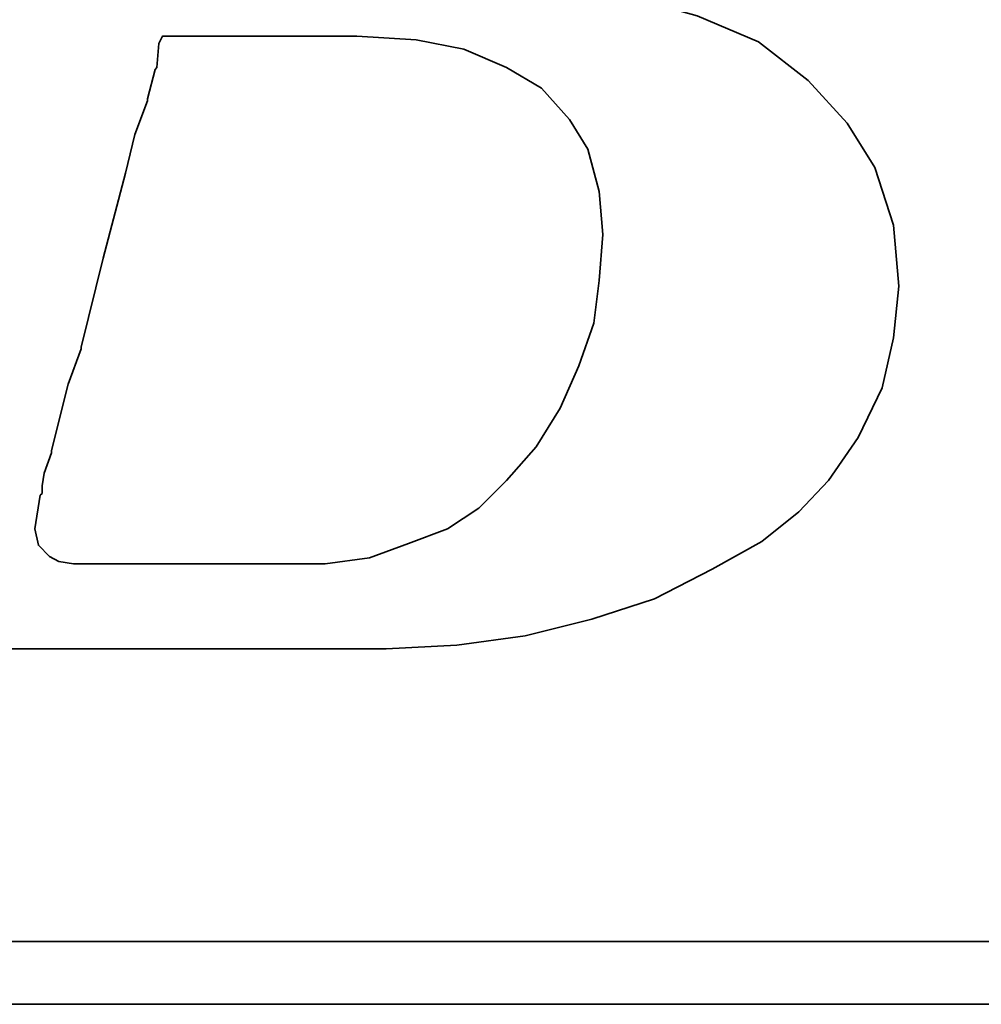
# Model space of a CAD drawing. Header units: inches. Extents: x -2126 to 1950, y 74 to 2136.
# Tile 27 of 52: x 209.63 to 210.74, y 142.81 to 143.95. Entities that reach past the tile are written whole.
import ezdxf

# ---------------------------------------------------------------- set-up
doc = ezdxf.new("R2010")
doc.units = ezdxf.units.IN
doc.header["$MEASUREMENT"] = 0
doc.layers.add('DIM', color=4, linetype='Continuous')
doc.layers.add('layer 1', color=7, linetype='Continuous')

# ---------------------------------------------------------------- blocks, each defined once
blk = doc.blocks.new('TBI MOTION logo(完整正式版)')
at = {"layer": 'layer 1', "color": 22, "lineweight": 35}
for points, knots in [([(-64.65375, -6.86375), (-64.65375, -6.86375), (-64.84375, -7.29625), (-64.84375, -7.29625), (-64.84375, -7.29625), (-64.84375, -7.29625), (-64.86875, -7.34375), (-64.86875, -7.34375), (-64.86875, -7.34375), (-64.86875, -7.34375), (-64.86875, -7.36875), (-64.86875, -7.36875), (-64.86875, -7.36875), (-64.86875, -7.36875), (-65.15375, -7.65375), (-65.15375, -7.65375), (-65.15375, -7.65375), (-65.15375, -7.65375), (-65.17875, -7.65375), (-65.17875, -7.65375), (-65.17875, -7.65375), (-65.17875, -7.65375), (-65.20375, -7.67875), (-65.20375, -7.67875), (-65.20375, -7.67875), (-65.20375, -7.67875), (-65.58875, -7.87125), (-65.58875, -7.87125), (-65.58875, -7.87125), (-65.58875, -7.87125), (-65.63375, -7.87125), (-65.63375, -7.87125), (-65.63375, -7.87125), (-65.63375, -7.87125), (-65.65875, -7.89375), (-65.65875, -7.89375), (-65.65875, -7.89375), (-65.65875, -7.89375), (-66.09375, -7.94375), (-66.09375, -7.94375), (-66.09375, -7.94375), (-66.09375, -7.94375), (-66.11375, -7.94375), (-66.11375, -7.94375), (-66.11375, -7.94375), (-66.11375, -7.94375), (-66.16375, -7.94375), (-66.16375, -7.94375), (-66.16375, -7.94375), (-66.16375, -7.94375), (-66.30875, -7.94375), (-66.30875, -7.94375), (-66.30875, -7.94375), (-66.30875, -7.94375), (-66.69375, -7.94375), (-66.69375, -7.94375), (-66.69375, -7.94375), (-66.69375, -7.94375), (-67.07375, -7.94375), (-67.07375, -7.94375), (-67.07375, -7.94375), (-67.07375, -7.94375), (-67.12375, -7.94375), (-67.12375, -7.94375), (-67.12375, -7.94375), (-67.12375, -7.94375), (-67.12375, -7.96625), (-67.12375, -7.96625), (-67.12375, -7.96625), (-67.12375, -7.96625), (-67.14875, -7.99125), (-67.14875, -7.99125), (-67.14875, -7.99125), (-67.14875, -7.99125), (-67.24375, -8.34875), (-67.24375, -8.34875), (-67.24375, -8.34875), (-67.24375, -8.34875), (-67.31375, -8.68625), (-67.31375, -8.68625), (-67.31375, -8.68625), (-67.31375, -8.68625), (-67.26875, -8.68625), (-67.26875, -8.68625), (-67.26875, -8.68625), (-67.26875, -8.68625), (-67.07375, -8.68625), (-67.07375, -8.68625), (-67.07375, -8.68625), (-67.07375, -8.68625), (-66.54875, -8.68625), (-66.54875, -8.68625), (-66.54875, -8.68625), (-66.54875, -8.68625), (-65.82625, -8.68625), (-65.82625, -8.68625), (-65.82625, -8.68625), (-65.82625, -8.68625), (-65.01375, -8.68625), (-65.01375, -8.68625), (-65.01375, -8.68625), (-65.01375, -8.68625), (-64.05375, -8.68625), (-64.05375, -8.68625), (-64.05375, -8.68625), (-64.05375, -8.68625), (-62.08375, -8.68625), (-62.08375, -8.68625), (-62.08375, -8.68625), (-62.08375, -8.68625), (-60.06875, -8.68625), (-60.06875, -8.68625), (-60.06875, -8.68625), (-60.06875, -8.68625), (-59.10875, -8.68625), (-59.10875, -8.68625), (-59.10875, -8.68625), (-59.10875, -8.68625), (-58.29375, -8.68625), (-58.29375, -8.68625), (-58.29375, -8.68625), (-58.29375, -8.68625), (-57.57375, -8.68625), (-57.57375, -8.68625), (-57.57375, -8.68625), (-57.57375, -8.68625), (-57.04875, -8.68625), (-57.04875, -8.68625), (-57.04875, -8.68625), (-57.04875, -8.68625), (-56.85375, -8.68625), (-56.85375, -8.68625), (-56.85375, -8.68625), (-56.85375, -8.68625), (-56.70875, -8.68625), (-56.70875, -8.68625), (-56.70875, -8.68625), (-56.70875, -8.68625), (-56.61375, -8.68625), (-56.61375, -8.68625), (-56.61375, -8.68625), (-56.61375, -8.68625), (-56.56875, -8.68625), (-56.56875, -8.68625), (-56.56875, -8.68625), (-56.56875, -8.68625), (-55.65375, -8.63875), (-55.65375, -8.63875), (-55.65375, -8.63875), (-55.65375, -8.63875), (-54.76875, -8.51875), (-54.76875, -8.51875), (-54.76875, -8.51875), (-54.76875, -8.51875), (-53.90375, -8.30375), (-53.90375, -8.30375), (-53.90375, -8.30375), (-53.90375, -8.30375), (-53.08875, -8.03875), (-53.08875, -8.03875), (-53.08875, -8.03875), (-53.08875, -8.03875), (-52.34375, -7.65375), (-52.34375, -7.65375), (-52.34375, -7.65375), (-52.34375, -7.65375), (-51.69875, -7.29625), (-51.69875, -7.29625), (-51.69875, -7.29625), (-51.69875, -7.29625), (-51.21875, -6.91125), (-51.21875, -6.91125), (-51.21875, -6.91125), (-51.21875, -6.91125), (-50.83375, -6.50375), (-50.83375, -6.50375), (-50.83375, -6.50375), (-50.83375, -6.50375), (-50.44875, -5.94875), (-50.44875, -5.94875), (-50.44875, -5.94875), (-50.44875, -5.94875), (-50.13875, -5.30375), (-50.13875, -5.30375), (-50.13875, -5.30375), (-50.13875, -5.30375), (-49.99375, -4.65375), (-49.99375, -4.65375), (-49.99375, -4.65375), (-49.99375, -4.65375), (-49.92375, -3.98375), (-49.92375, -3.98375), (-49.92375, -3.98375), (-49.92375, -3.98375), (-49.99375, -3.19374), (-49.99375, -3.19374), (-49.99375, -3.19374), (-49.99375, -3.19374), (-50.23374, -2.44874), (-50.23374, -2.44874), (-50.23374, -2.44874), (-50.23374, -2.44874), (-50.59375, -1.87374), (-50.59375, -1.87374), (-50.59375, -1.87374), (-50.59375, -1.87374), (-51.09875, -1.31874), (-51.09875, -1.31874), (-51.09875, -1.31874), (-51.09875, -1.31874), (-51.74375, -0.81875), (-51.74375, -0.81875), (-51.74375, -0.81875), (-51.74375, -0.81875), (-52.53875, -0.48125), (-52.53875, -0.48125), (-52.53875, -0.48125), (-52.53875, -0.48125), (-53.47375, -0.21875), (-53.47375, -0.21875), (-53.47375, -0.21875), (-53.47375, -0.21875), (-54.52875, -0.04874), (-54.52875, -0.04874), (-54.52875, -0.04874), (-54.52875, -0.04874), (-55.65375, 0.12125), (-55.65375, 0.12125), (-55.65375, 0.12125), (-55.65375, 0.12125), (-54.50375, 0.28624), (-54.50375, 0.28624), (-54.50375, 0.28624), (-54.50375, 0.28624), (-53.83375, 0.38124), (-53.83375, 0.38124), (-53.83375, 0.38124), (-53.83375, 0.38124), (-53.18375, 0.50125), (-53.18375, 0.50125), (-53.18375, 0.50125), (-53.18375, 0.50125), (-52.55875, 0.66874), (-52.55875, 0.66874), (-52.55875, 0.66874), (-52.55875, 0.66874), (-52.03375, 0.86124), (-52.03375, 0.86124), (-52.03375, 0.86124), (-52.03375, 0.86124), (-51.50374, 1.03124), (-51.50374, 1.03124), (-51.50374, 1.03124), (-51.50374, 1.03124), (-51.09875, 1.27125), (-51.09875, 1.27125), (-51.09875, 1.27125), (-51.09875, 1.27125), (-50.71375, 1.48624), (-50.71375, 1.48624), (-50.71375, 1.48624), (-50.71375, 1.48624), (-50.37625, 1.77625), (-50.37625, 1.77625), (-50.37625, 1.77625), (-50.37625, 1.77625), (-49.82375, 2.37625), (-49.82375, 2.37625), (-49.82375, 2.37625), (-49.82375, 2.37625), (-49.41875, 2.99625), (-49.41875, 2.99625), (-49.41875, 2.99625), (-49.41875, 2.99625), (-49.22375, 3.76625), (-49.22375, 3.76625), (-49.22375, 3.76625), (-49.22375, 3.76625), (-49.15375, 4.50874), (-49.15375, 4.50874), (-49.15375, 4.50874), (-49.15375, 4.50874), (-49.20375, 5.25125), (-49.20375, 5.25125), (-49.20375, 5.25125), (-49.20375, 5.25125), (-49.41875, 5.92625), (-49.41875, 5.92625), (-49.41875, 5.92625), (-49.41875, 5.92625), (-49.77875, 6.47625), (-49.77875, 6.47625), (-49.77875, 6.47625), (-49.77875, 6.47625), (-50.33125, 7.02624), (-50.33125, 7.02624), (-50.33125, 7.02624), (-50.33125, 7.02624), (-51.00125, 7.43625), (-51.00125, 7.43625), (-51.00125, 7.43625), (-51.00125, 7.43625), (-51.79375, 7.72625), (-51.79375, 7.72625), (-51.79375, 7.72625), (-51.79375, 7.72625), (-52.72875, 7.89124), (-52.72875, 7.89124), (-52.72875, 7.89124), (-52.72875, 7.89124), (-53.83375, 7.98625), (-53.83375, 7.98625), (-53.83375, 7.98625), (-53.83375, 7.98625), (-53.92875, 7.98625), (-53.92875, 7.98625), (-53.92875, 7.98625), (-53.92875, 7.98625), (-54.26375, 7.98625), (-54.26375, 7.98625), (-54.26375, 7.98625), (-54.26375, 7.98625), (-54.74375, 7.98625), (-54.74375, 7.98625), (-54.74375, 7.98625), (-54.74375, 7.98625), (-55.36875, 7.98625), (-55.36875, 7.98625), (-55.36875, 7.98625), (-55.36875, 7.98625), (-56.13375, 7.98625), (-56.13375, 7.98625), (-56.13375, 7.98625), (-56.13375, 7.98625), (-56.94875, 7.98625), (-56.94875, 7.98625), (-56.94875, 7.98625), (-56.94875, 7.98625), (-58.77625, 7.98625), (-58.77625, 7.98625), (-58.77625, 7.98625), (-58.77625, 7.98625), (-60.59875, 7.98625), (-60.59875, 7.98625), (-60.59875, 7.98625), (-60.59875, 7.98625), (-61.41375, 7.98625), (-61.41375, 7.98625), (-61.41375, 7.98625), (-61.41375, 7.98625), (-62.17875, 7.98625), (-62.17875, 7.98625), (-62.17875, 7.98625), (-62.17875, 7.98625), (-62.80375, 7.98625), (-62.80375, 7.98625), (-62.80375, 7.98625), (-62.80375, 7.98625), (-63.30625, 7.98625), (-63.30625, 7.98625), (-63.30625, 7.98625), (-63.30625, 7.98625), (-63.57375, 7.98625), (-63.57375, 7.98625), (-63.57375, 7.98625), (-63.57375, 7.98625), (-63.57375, 7.96375), (-63.57375, 7.96375), (-63.57375, 7.96375), (-63.57375, 7.96375), (-63.59875, 7.94125), (-63.59875, 7.94125), (-63.59875, 7.94125), (-63.59875, 7.94125), (-63.69375, 7.55625), (-63.69375, 7.55625), (-63.69375, 7.55625), (-63.69375, 7.55625), (-63.76375, 7.24624), (-63.76375, 7.24624), (-63.76375, 7.24624), (-63.76375, 7.24624), (-63.23875, 7.24624), (-63.23875, 7.24624), (-63.23875, 7.24624), (-63.23875, 7.24624), (-62.75875, 7.24624), (-62.75875, 7.24624), (-62.75875, 7.24624), (-62.75875, 7.24624), (-62.61125, 7.24624), (-62.61125, 7.24624), (-62.61125, 7.24624), (-62.61125, 7.24624), (-62.56625, 7.24624), (-62.56625, 7.24624), (-62.56625, 7.24624), (-62.56625, 7.24624), (-62.22875, 7.24624), (-62.22875, 7.24624), (-62.22875, 7.24624), (-62.22875, 7.24624), (-62.20375, 7.24624), (-62.20375, 7.24624), (-62.20375, 7.24624), (-62.20375, 7.24624), (-62.17875, 7.21875), (-62.17875, 7.21875), (-62.17875, 7.21875), (-62.17875, 7.21875), (-61.96375, 7.17125), (-61.96375, 7.17125), (-61.96375, 7.17125), (-61.96375, 7.17125), (-61.72375, 7.12624), (-61.72375, 7.12624), (-61.72375, 7.12624), (-61.72375, 7.12624), (-61.70375, 7.12624), (-61.70375, 7.12624), (-61.70375, 7.12624), (-61.70375, 7.12624), (-61.55875, 7.07624), (-61.55875, 7.07624), (-61.55875, 7.07624), (-61.55875, 7.07624), (-61.50875, 7.07624), (-61.50875, 7.07624), (-61.50875, 7.07624), (-61.50875, 7.07624), (-61.48375, 7.02624), (-61.48375, 7.02624), (-61.48375, 7.02624), (-61.48375, 7.02624), (-61.31875, 6.83375), (-61.31875, 6.83375), (-61.31875, 6.83375), (-61.31875, 6.83375), (-61.29375, 6.81125), (-61.29375, 6.81125), (-61.29375, 6.81125), (-61.29375, 6.81125), (-61.29375, 6.78625), (-61.29375, 6.78625), (-61.29375, 6.78625), (-61.29375, 6.78625), (-61.19875, 6.50124), (-61.19875, 6.50124), (-61.19875, 6.50124), (-61.19875, 6.50124), (-61.17375, 6.45124), (-61.17375, 6.45124), (-61.17375, 6.45124), (-61.17375, 6.45124), (-61.19875, 6.40625), (-61.19875, 6.40625), (-61.19875, 6.40625), (-61.19875, 6.40625), (-61.26875, 5.99624), (-61.26875, 5.99624), (-61.26875, 5.99624), (-61.26875, 5.99624), (-61.26875, 5.85125), (-61.26875, 5.85125), (-61.26875, 5.85125), (-61.26875, 5.85125), (-61.26875, 5.82625), (-61.26875, 5.82625), (-61.26875, 5.82625), (-61.26875, 5.82625), (-61.29375, 5.80625), (-61.29375, 5.80625), (-61.29375, 5.80625), (-61.29375, 5.80625), (-61.34125, 5.66125), (-61.34125, 5.66125), (-61.34125, 5.66125), (-61.34125, 5.66125), (-61.41375, 5.44625), (-61.41375, 5.44625), (-61.41375, 5.44625), (-61.41375, 5.44625), (-61.48375, 5.15625), (-61.48375, 5.15625), (-61.48375, 5.15625), (-61.48375, 5.15625), (-61.58375, 4.82124), (-61.58375, 4.82124), (-61.58375, 4.82124), (-61.58375, 4.82124), (-61.79875, 4.00375), (-61.79875, 4.00375), (-61.79875, 4.00375), (-61.79875, 4.00375), (-62.05875, 2.99625), (-62.05875, 2.99625), (-62.05875, 2.99625), (-62.05875, 2.99625), (-62.34875, 1.91625), (-62.34875, 1.91625), (-62.34875, 1.91625), (-62.34875, 1.91625), (-62.97375, -0.41124), (-62.97375, -0.41124), (-62.97375, -0.41124), (-62.97375, -0.41124), (-63.59875, -2.75875), (-63.59875, -2.75875), (-63.59875, -2.75875), (-63.59875, -2.75875), (-63.88375, -3.86374), (-63.88375, -3.86374), (-63.88375, -3.86374), (-63.88375, -3.86374), (-64.14875, -4.82374), (-64.14875, -4.82374), (-64.14875, -4.82374), (-64.14875, -4.82374), (-64.36375, -5.64125), (-64.36375, -5.64125), (-64.36375, -5.64125), (-64.36375, -5.64125), (-64.43625, -5.97625), (-64.43625, -5.97625), (-64.43625, -5.97625), (-64.43625, -5.97625), (-64.50875, -6.28625), (-64.50875, -6.28625), (-64.50875, -6.28625), (-64.50875, -6.28625), (-64.50875, -6.30875), (-64.50875, -6.30875), (-64.50875, -6.30875), (-64.50875, -6.30875), (-64.57875, -6.50375), (-64.57875, -6.50375), (-64.57875, -6.50375), (-64.57875, -6.50375), (-64.62875, -6.69625), (-64.62875, -6.69625), (-64.62875, -6.69625), (-64.62875, -6.69625), (-64.62875, -6.76875), (-64.62875, -6.76875), (-64.62875, -6.76875), (-64.62875, -6.76875), (-64.62875, -6.81375), (-64.62875, -6.81375), (-64.62875, -6.81375), (-64.62875, -6.81375), (-64.62875, -6.83875), (-64.62875, -6.83875), (-64.62875, -6.83875), (-64.62875, -6.83875), (-64.65375, -6.86375), (-64.65375, -6.86375)], [0, 0, 0, 0, 0.00719424, 0.00719424, 0.00719424, 0.00719424, 0.01438849, 0.01438849, 0.01438849, 0.01438849, 0.02158273, 0.02158273, 0.02158273, 0.02158273, 0.02877698, 0.02877698, 0.02877698, 0.02877698, 0.03597122, 0.03597122, 0.03597122, 0.03597122, 0.04316547, 0.04316547, 0.04316547, 0.04316547, 0.05035971, 0.05035971, 0.05035971, 0.05035971, 0.05755396, 0.05755396, 0.05755396, 0.05755396, 0.0647482, 0.0647482, 0.0647482, 0.0647482, 0.07194245, 0.07194245, 0.07194245, 0.07194245, 0.07913669, 0.07913669, 0.07913669, 0.07913669, 0.08633094, 0.08633094, 0.08633094, 0.08633094, 0.09352518, 0.09352518, 0.09352518, 0.09352518, 0.10071942, 0.10071942, 0.10071942, 0.10071942, 0.10791367, 0.10791367, 0.10791367, 0.10791367, 0.11510791, 0.11510791, 0.11510791, 0.11510791, 0.12230216, 0.12230216, 0.12230216, 0.12230216, 0.1294964, 0.1294964, 0.1294964, 0.1294964, 0.13669065, 0.13669065, 0.13669065, 0.13669065, 0.14388489, 0.14388489, 0.14388489, 0.14388489, 0.15107914, 0.15107914, 0.15107914, 0.15107914, 0.15827338, 0.15827338, 0.15827338, 0.15827338, 0.16546763, 0.16546763, 0.16546763, 0.16546763, 0.17266187, 0.17266187, 0.17266187, 0.17266187, 0.17985612, 0.17985612, 0.17985612, 0.17985612, 0.18705036, 0.18705036, 0.18705036, 0.18705036, 0.1942446, 0.1942446, 0.1942446, 0.1942446, 0.20143885, 0.20143885, 0.20143885, 0.20143885, 0.20863309, 0.20863309, 0.20863309, 0.20863309, 0.21582734, 0.21582734, 0.21582734, 0.21582734, 0.22302158, 0.22302158, 0.22302158, 0.22302158, 0.23021583, 0.23021583, 0.23021583, 0.23021583, 0.23741007, 0.23741007, 0.23741007, 0.23741007, 0.24460432, 0.24460432, 0.24460432, 0.24460432, 0.25179856, 0.25179856, 0.25179856, 0.25179856, 0.25899281, 0.25899281, 0.25899281, 0.25899281, 0.26618705, 0.26618705, 0.26618705, 0.26618705, 0.27338129, 0.27338129, 0.27338129, 0.27338129, 0.28057554, 0.28057554, 0.28057554, 0.28057554, 0.28776978, 0.28776978, 0.28776978, 0.28776978, 0.29496403, 0.29496403, 0.29496403, 0.29496403, 0.30215827, 0.30215827, 0.30215827, 0.30215827, 0.30935252, 0.30935252, 0.30935252, 0.30935252, 0.31654676, 0.31654676, 0.31654676, 0.31654676, 0.32374101, 0.32374101, 0.32374101, 0.32374101, 0.33093525, 0.33093525, 0.33093525, 0.33093525, 0.3381295, 0.3381295, 0.3381295, 0.3381295, 0.34532374, 0.34532374, 0.34532374, 0.34532374, 0.35251799, 0.35251799, 0.35251799, 0.35251799, 0.35971223, 0.35971223, 0.35971223, 0.35971223, 0.36690647, 0.36690647, 0.36690647, 0.36690647, 0.37410072, 0.37410072, 0.37410072, 0.37410072, 0.38129496, 0.38129496, 0.38129496, 0.38129496, 0.38848921, 0.38848921, 0.38848921, 0.38848921, 0.39568345, 0.39568345, 0.39568345, 0.39568345, 0.4028777, 0.4028777, 0.4028777, 0.4028777, 0.41007194, 0.41007194, 0.41007194, 0.41007194, 0.41726619, 0.41726619, 0.41726619, 0.41726619, 0.42446043, 0.42446043, 0.42446043, 0.42446043, 0.43165468, 0.43165468, 0.43165468, 0.43165468, 0.43884892, 0.43884892, 0.43884892, 0.43884892, 0.44604317, 0.44604317, 0.44604317, 0.44604317, 0.45323741, 0.45323741, 0.45323741, 0.45323741, 0.46043165, 0.46043165, 0.46043165, 0.46043165, 0.4676259, 0.4676259, 0.4676259, 0.4676259, 0.47482014, 0.47482014, 0.47482014, 0.47482014, 0.48201439, 0.48201439, 0.48201439, 0.48201439, 0.48920863, 0.48920863, 0.48920863, 0.48920863, 0.49640288, 0.49640288, 0.49640288, 0.49640288, 0.50359712, 0.50359712, 0.50359712, 0.50359712, 0.51079137, 0.51079137, 0.51079137, 0.51079137, 0.51798561, 0.51798561, 0.51798561, 0.51798561, 0.52517986, 0.52517986, 0.52517986, 0.52517986, 0.5323741, 0.5323741, 0.5323741, 0.5323741, 0.53956835, 0.53956835, 0.53956835, 0.53956835, 0.54676259, 0.54676259, 0.54676259, 0.54676259, 0.55395683, 0.55395683, 0.55395683, 0.55395683, 0.56115108, 0.56115108, 0.56115108, 0.56115108, 0.56834532, 0.56834532, 0.56834532, 0.56834532, 0.57553957, 0.57553957, 0.57553957, 0.57553957, 0.58273381, 0.58273381, 0.58273381, 0.58273381, 0.58992806, 0.58992806, 0.58992806, 0.58992806, 0.5971223, 0.5971223, 0.5971223, 0.5971223, 0.60431655, 0.60431655, 0.60431655, 0.60431655, 0.61151079, 0.61151079, 0.61151079, 0.61151079, 0.61870504, 0.61870504, 0.61870504, 0.61870504, 0.62589928, 0.62589928, 0.62589928, 0.62589928, 0.63309353, 0.63309353, 0.63309353, 0.63309353, 0.64028777, 0.64028777, 0.64028777, 0.64028777, 0.64748201, 0.64748201, 0.64748201, 0.64748201, 0.65467626, 0.65467626, 0.65467626, 0.65467626, 0.6618705, 0.6618705, 0.6618705, 0.6618705, 0.66906475, 0.66906475, 0.66906475, 0.66906475, 0.67625899, 0.67625899, 0.67625899, 0.67625899, 0.68345324, 0.68345324, 0.68345324, 0.68345324, 0.69064748, 0.69064748, 0.69064748, 0.69064748, 0.69784173, 0.69784173, 0.69784173, 0.69784173, 0.70503597, 0.70503597, 0.70503597, 0.70503597, 0.71223022, 0.71223022, 0.71223022, 0.71223022, 0.71942446, 0.71942446, 0.71942446, 0.71942446, 0.72661871, 0.72661871, 0.72661871, 0.72661871, 0.73381295, 0.73381295, 0.73381295, 0.73381295, 0.74100719, 0.74100719, 0.74100719, 0.74100719, 0.74820144, 0.74820144, 0.74820144, 0.74820144, 0.75539568, 0.75539568, 0.75539568, 0.75539568, 0.76258993, 0.76258993, 0.76258993, 0.76258993, 0.76978417, 0.76978417, 0.76978417, 0.76978417, 0.77697842, 0.77697842, 0.77697842, 0.77697842, 0.78417266, 0.78417266, 0.78417266, 0.78417266, 0.79136691, 0.79136691, 0.79136691, 0.79136691, 0.79856115, 0.79856115, 0.79856115, 0.79856115, 0.8057554, 0.8057554, 0.8057554, 0.8057554, 0.81294964, 0.81294964, 0.81294964, 0.81294964, 0.82014388, 0.82014388, 0.82014388, 0.82014388, 0.82733813, 0.82733813, 0.82733813, 0.82733813, 0.83453237, 0.83453237, 0.83453237, 0.83453237, 0.84172662, 0.84172662, 0.84172662, 0.84172662, 0.84892086, 0.84892086, 0.84892086, 0.84892086, 0.85611511, 0.85611511, 0.85611511, 0.85611511, 0.86330935, 0.86330935, 0.86330935, 0.86330935, 0.8705036, 0.8705036, 0.8705036, 0.8705036, 0.87769784, 0.87769784, 0.87769784, 0.87769784, 0.88489209, 0.88489209, 0.88489209, 0.88489209, 0.89208633, 0.89208633, 0.89208633, 0.89208633, 0.89928058, 0.89928058, 0.89928058, 0.89928058, 0.90647482, 0.90647482, 0.90647482, 0.90647482, 0.91366906, 0.91366906, 0.91366906, 0.91366906, 0.92086331, 0.92086331, 0.92086331, 0.92086331, 0.92805755, 0.92805755, 0.92805755, 0.92805755, 0.9352518, 0.9352518, 0.9352518, 0.9352518, 0.94244604, 0.94244604, 0.94244604, 0.94244604, 0.94964029, 0.94964029, 0.94964029, 0.94964029, 0.95683453, 0.95683453, 0.95683453, 0.95683453, 0.96402878, 0.96402878, 0.96402878, 0.96402878, 0.97122302, 0.97122302, 0.97122302, 0.97122302, 0.97841727, 0.97841727, 0.97841727, 0.97841727, 0.98561151, 0.98561151, 0.98561151, 0.98561151, 0.99280576, 0.99280576, 0.99280576, 0.99280576, 1, 1, 1, 1]), ([(-61.03125, -6.57375), (-61.03125, -6.57375), (-61.03125, -6.67125), (-61.03125, -6.67125), (-61.03125, -6.67125), (-61.03125, -6.67125), (-61.05375, -6.69625), (-61.05375, -6.69625), (-61.05375, -6.69625), (-61.05375, -6.69625), (-61.12375, -7.12875), (-61.12375, -7.12875), (-61.12375, -7.12875), (-61.12375, -7.12875), (-61.07875, -7.34375), (-61.07875, -7.34375), (-61.07875, -7.34375), (-61.07875, -7.34375), (-60.93375, -7.48875), (-60.93375, -7.48875), (-60.93375, -7.48875), (-60.93375, -7.48875), (-60.81375, -7.55625), (-60.81375, -7.55625), (-60.81375, -7.55625), (-60.81375, -7.55625), (-60.62375, -7.58375), (-60.62375, -7.58375), (-60.62375, -7.58375), (-60.62375, -7.58375), (-60.30875, -7.58375), (-60.30875, -7.58375), (-60.30875, -7.58375), (-60.30875, -7.58375), (-59.97375, -7.58375), (-59.97375, -7.58375), (-59.97375, -7.58375), (-59.97375, -7.58375), (-59.87875, -7.58375), (-59.87875, -7.58375), (-59.87875, -7.58375), (-59.87875, -7.58375), (-59.63625, -7.58375), (-59.63625, -7.58375), (-59.63625, -7.58375), (-59.63625, -7.58375), (-58.96875, -7.58375), (-58.96875, -7.58375), (-58.96875, -7.58375), (-58.96875, -7.58375), (-58.29375, -7.58375), (-58.29375, -7.58375), (-58.29375, -7.58375), (-58.29375, -7.58375), (-58.05375, -7.58375), (-58.05375, -7.58375), (-58.05375, -7.58375), (-58.05375, -7.58375), (-57.98375, -7.58375), (-57.98375, -7.58375), (-57.98375, -7.58375), (-57.98375, -7.58375), (-57.35875, -7.58375), (-57.35875, -7.58375), (-57.35875, -7.58375), (-57.35875, -7.58375), (-56.78375, -7.50875), (-56.78375, -7.50875), (-56.78375, -7.50875), (-56.78375, -7.50875), (-56.27875, -7.31875), (-56.27875, -7.31875), (-56.27875, -7.31875), (-56.27875, -7.31875), (-55.77375, -7.12875), (-55.77375, -7.12875), (-55.77375, -7.12875), (-55.77375, -7.12875), (-55.36875, -6.86375), (-55.36875, -6.86375), (-55.36875, -6.86375), (-55.36875, -6.86375), (-55.00875, -6.50375), (-55.00875, -6.50375), (-55.00875, -6.50375), (-55.00875, -6.50375), (-54.62375, -6.06875), (-54.62375, -6.06875), (-54.62375, -6.06875), (-54.62375, -6.06875), (-54.31375, -5.56875), (-54.31375, -5.56875), (-54.31375, -5.56875), (-54.31375, -5.56875), (-54.07375, -5.01625), (-54.07375, -5.01625), (-54.07375, -5.01625), (-54.07375, -5.01625), (-53.87875, -4.46374), (-53.87875, -4.46374), (-53.87875, -4.46374), (-53.87875, -4.46374), (-53.80875, -3.91375), (-53.80875, -3.91375), (-53.80875, -3.91375), (-53.80875, -3.91375), (-53.75875, -3.31375), (-53.75875, -3.31375), (-53.75875, -3.31375), (-53.75875, -3.31375), (-53.80875, -2.75875), (-53.80875, -2.75875), (-53.80875, -2.75875), (-53.80875, -2.75875), (-53.95375, -2.20875), (-53.95375, -2.20875), (-53.95375, -2.20875), (-53.95375, -2.20875), (-54.19375, -1.82625), (-54.19375, -1.82625), (-54.19375, -1.82625), (-54.19375, -1.82625), (-54.55375, -1.41875), (-54.55375, -1.41875), (-54.55375, -1.41875), (-54.55375, -1.41875), (-55.00875, -1.15125), (-55.00875, -1.15125), (-55.00875, -1.15125), (-55.00875, -1.15125), (-55.56125, -0.91375), (-55.56125, -0.91375), (-55.56125, -0.91375), (-55.56125, -0.91375), (-56.18125, -0.79375), (-56.18125, -0.79375), (-56.18125, -0.79375), (-56.18125, -0.79375), (-56.94875, -0.74374), (-56.94875, -0.74374), (-56.94875, -0.74374), (-56.94875, -0.74374), (-56.99875, -0.74374), (-56.99875, -0.74374), (-56.99875, -0.74374), (-56.99875, -0.74374), (-57.09375, -0.74374), (-57.09375, -0.74374), (-57.09375, -0.74374), (-57.09375, -0.74374), (-57.38375, -0.74374), (-57.38375, -0.74374), (-57.38375, -0.74374), (-57.38375, -0.74374), (-57.76875, -0.74374), (-57.76875, -0.74374), (-57.76875, -0.74374), (-57.76875, -0.74374), (-58.24625, -0.74374), (-58.24625, -0.74374), (-58.24625, -0.74374), (-58.24625, -0.74374), (-58.72875, -0.74374), (-58.72875, -0.74374), (-58.72875, -0.74374), (-58.72875, -0.74374), (-59.20875, -0.74374), (-59.20875, -0.74374), (-59.20875, -0.74374), (-59.20875, -0.74374), (-59.46875, -0.74374), (-59.46875, -0.74374), (-59.46875, -0.74374), (-59.46875, -0.74374), (-59.51625, -0.83875), (-59.51625, -0.83875), (-59.51625, -0.83875), (-59.51625, -0.83875), (-59.54375, -1.15125), (-59.54375, -1.15125), (-59.54375, -1.15125), (-59.54375, -1.15125), (-59.56375, -1.17874), (-59.56375, -1.17874), (-59.56375, -1.17874), (-59.56375, -1.17874), (-59.66375, -1.55875), (-59.66375, -1.55875), (-59.66375, -1.55875), (-59.66375, -1.55875), (-59.66375, -1.58375), (-59.66375, -1.58375), (-59.66375, -1.58375), (-59.66375, -1.58375), (-59.82875, -2.01874), (-59.82875, -2.01874), (-59.82875, -2.01874), (-59.82875, -2.01874), (-59.94875, -2.52125), (-59.94875, -2.52125), (-59.94875, -2.52125), (-59.94875, -2.52125), (-60.23875, -3.62375), (-60.23875, -3.62375), (-60.23875, -3.62375), (-60.23875, -3.62375), (-60.52375, -4.77624), (-60.52375, -4.77624), (-60.52375, -4.77624), (-60.52375, -4.77624), (-60.52375, -4.79874), (-60.52375, -4.79874), (-60.52375, -4.79874), (-60.52375, -4.79874), (-60.69125, -5.25375), (-60.69125, -5.25375), (-60.69125, -5.25375), (-60.69125, -5.25375), (-60.81375, -5.73625), (-60.81375, -5.73625), (-60.81375, -5.73625), (-60.81375, -5.73625), (-60.90875, -6.11875), (-60.90875, -6.11875), (-60.90875, -6.11875), (-60.90875, -6.11875), (-60.90875, -6.14375), (-60.90875, -6.14375), (-60.90875, -6.14375), (-60.90875, -6.14375), (-61.00375, -6.40875), (-61.00375, -6.40875), (-61.00375, -6.40875), (-61.00375, -6.40875), (-61.03125, -6.57375), (-61.03125, -6.57375)], [0, 0, 0, 0, 0.01694915, 0.01694915, 0.01694915, 0.01694915, 0.03389831, 0.03389831, 0.03389831, 0.03389831, 0.05084746, 0.05084746, 0.05084746, 0.05084746, 0.06779661, 0.06779661, 0.06779661, 0.06779661, 0.08474576, 0.08474576, 0.08474576, 0.08474576, 0.10169492, 0.10169492, 0.10169492, 0.10169492, 0.11864407, 0.11864407, 0.11864407, 0.11864407, 0.13559322, 0.13559322, 0.13559322, 0.13559322, 0.15254237, 0.15254237, 0.15254237, 0.15254237, 0.16949153, 0.16949153, 0.16949153, 0.16949153, 0.18644068, 0.18644068, 0.18644068, 0.18644068, 0.20338983, 0.20338983, 0.20338983, 0.20338983, 0.22033898, 0.22033898, 0.22033898, 0.22033898, 0.23728814, 0.23728814, 0.23728814, 0.23728814, 0.25423729, 0.25423729, 0.25423729, 0.25423729, 0.27118644, 0.27118644, 0.27118644, 0.27118644, 0.28813559, 0.28813559, 0.28813559, 0.28813559, 0.30508475, 0.30508475, 0.30508475, 0.30508475, 0.3220339, 0.3220339, 0.3220339, 0.3220339, 0.33898305, 0.33898305, 0.33898305, 0.33898305, 0.3559322, 0.3559322, 0.3559322, 0.3559322, 0.37288136, 0.37288136, 0.37288136, 0.37288136, 0.38983051, 0.38983051, 0.38983051, 0.38983051, 0.40677966, 0.40677966, 0.40677966, 0.40677966, 0.42372881, 0.42372881, 0.42372881, 0.42372881, 0.44067797, 0.44067797, 0.44067797, 0.44067797, 0.45762712, 0.45762712, 0.45762712, 0.45762712, 0.47457627, 0.47457627, 0.47457627, 0.47457627, 0.49152542, 0.49152542, 0.49152542, 0.49152542, 0.50847458, 0.50847458, 0.50847458, 0.50847458, 0.52542373, 0.52542373, 0.52542373, 0.52542373, 0.54237288, 0.54237288, 0.54237288, 0.54237288, 0.55932203, 0.55932203, 0.55932203, 0.55932203, 0.57627119, 0.57627119, 0.57627119, 0.57627119, 0.59322034, 0.59322034, 0.59322034, 0.59322034, 0.61016949, 0.61016949, 0.61016949, 0.61016949, 0.62711864, 0.62711864, 0.62711864, 0.62711864, 0.6440678, 0.6440678, 0.6440678, 0.6440678, 0.66101695, 0.66101695, 0.66101695, 0.66101695, 0.6779661, 0.6779661, 0.6779661, 0.6779661, 0.69491525, 0.69491525, 0.69491525, 0.69491525, 0.71186441, 0.71186441, 0.71186441, 0.71186441, 0.72881356, 0.72881356, 0.72881356, 0.72881356, 0.74576271, 0.74576271, 0.74576271, 0.74576271, 0.76271186, 0.76271186, 0.76271186, 0.76271186, 0.77966102, 0.77966102, 0.77966102, 0.77966102, 0.79661017, 0.79661017, 0.79661017, 0.79661017, 0.81355932, 0.81355932, 0.81355932, 0.81355932, 0.83050847, 0.83050847, 0.83050847, 0.83050847, 0.84745763, 0.84745763, 0.84745763, 0.84745763, 0.86440678, 0.86440678, 0.86440678, 0.86440678, 0.88135593, 0.88135593, 0.88135593, 0.88135593, 0.89830508, 0.89830508, 0.89830508, 0.89830508, 0.91525424, 0.91525424, 0.91525424, 0.91525424, 0.93220339, 0.93220339, 0.93220339, 0.93220339, 0.94915254, 0.94915254, 0.94915254, 0.94915254, 0.96610169, 0.96610169, 0.96610169, 0.96610169, 0.98305085, 0.98305085, 0.98305085, 0.98305085, 1, 1, 1, 1]), ([(75.90875, -9.47875), (75.90875, -9.47875), (75.90875, -12.28625), (75.90875, -12.28625), (75.90875, -12.28625), (75.90875, -12.28625), (75.90875, -12.47875), (75.90875, -12.47875), (75.90875, -12.47875), (75.90875, -12.47875), (75.71625, -12.47875), (75.71625, -12.47875), (75.71625, -12.47875), (75.71625, -12.47875), (-88.32875, -12.47875), (-88.32875, -12.47875), (-88.32875, -12.47875), (-88.32875, -12.47875), (-88.32875, -13.29375), (-88.32875, -13.29375), (-88.32875, -13.29375), (-88.32875, -13.29375), (82.89125, -13.29375), (82.89125, -13.29375), (82.89125, -13.29375), (82.89125, -13.29375), (75.90875, -9.47875), (75.90875, -9.47875)], [0, 0, 0, 0, 0.14285714, 0.14285714, 0.14285714, 0.14285714, 0.28571429, 0.28571429, 0.28571429, 0.28571429, 0.42857143, 0.42857143, 0.42857143, 0.42857143, 0.57142857, 0.57142857, 0.57142857, 0.57142857, 0.71428571, 0.71428571, 0.71428571, 0.71428571, 0.85714286, 0.85714286, 0.85714286, 0.85714286, 1, 1, 1, 1])]:
    blk.add_open_spline(points, degree=3, knots=knots, dxfattribs=at)

msp = doc.modelspace()

# ---------------------------------------------------------------- block references
at = {"layer": 'DIM', "color": 7, "xscale": 0.0895795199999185, "yscale": 0.0895795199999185, "zscale": 0.0895795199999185}
msp.add_blockref('TBI MOTION logo(完整正式版)', (215.1186, 143.997), dxfattribs=at)

doc.saveas('drawing.dxf')
